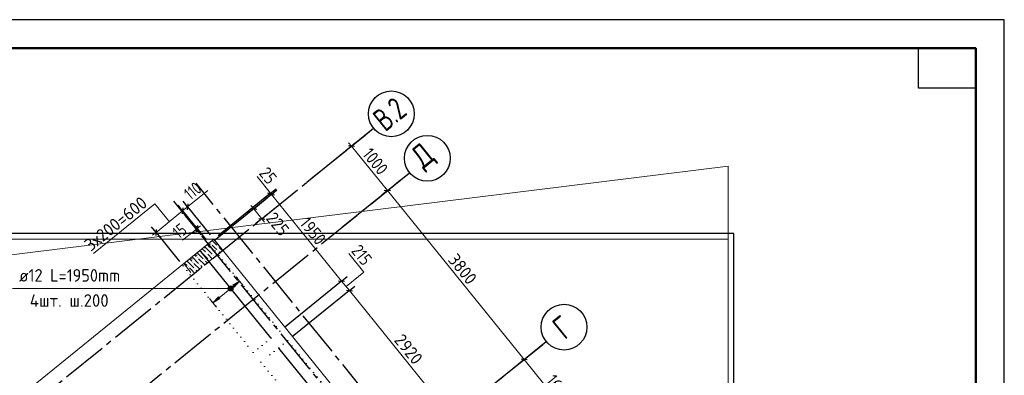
# Model space of a CAD drawing. Header units: millimetres. Extents: x 0 to 42000, y -76 to 29700.
# Tile 16 of 16: x 24779 to 42000, y 23482 to 29700. Entities that reach past the tile are written whole.
import ezdxf

# ---------------------------------------------------------------- set-up
doc = ezdxf.new("R2010")
doc.units = ezdxf.units.MM
for name, pattern in [('______2', [270, 200, -70]), ('______5', [1100, 800, -100, 100, -100]), ('______9', [100, 0, -100])]:
    doc.linetypes.add(name, pattern=pattern)
for name, color, linetype, lineweight in [('Standard', 7, 'Continuous', 25), ('ЖБ Перекрытие верхний уровень', 7, 'Continuous', 18), ('Позиционная метка номер позиции', 7, 'Continuous', 13), ('Размерная линия_ общее', 7, 'Continuous', 13)]:
    doc.layers.add(name, color=color, linetype=linetype, lineweight=lineweight)
doc.layers.add('ЖБ Пилон', color=7, linetype='______2', lineweight=13, true_color=0xa0a0a0)
doc.layers.add('Оси', color=7, linetype='______5', lineweight=13, true_color=0x656565)
doc.styles.add('ISOCPEUR', font='txt')

msp = doc.modelspace()

# ---------------------------------------------------------------- hatches: boundary and pattern name
at = {"linetype": 'Continuous', "lineweight": 13, "transparency": 33554687}
msp.add_hatch(color=7, dxfattribs=at).paths.add_polyline_path([(28529, 25024), (28625, 25127), (28504, 25055)])
msp.add_hatch(color=7, dxfattribs=at).paths.add_polyline_path([(28280, 24822), (28159, 24750), (28255, 24853)], flags=16)
at = {"layer": 'ЖБ Пилон', "linetype": 'Continuous', "lineweight": 18, "transparency": 33554687}
for points in [[(28120, 25779), (28127, 25786), (28133, 25779), (28127, 25773)], [(28120, 25699), (28127, 25706), (28133, 25699), (28127, 25693)], [(28240, 25739), (28247, 25746), (28253, 25739), (28247, 25733)], [(28240, 25659), (28247, 25666), (28253, 25659), (28247, 25653)], [(27880, 25539), (27887, 25546), (27893, 25539), (27887, 25533)], [(27960, 25619), (27967, 25626), (27973, 25619), (27967, 25613)], [(28000, 25499), (28007, 25506), (28013, 25499), (28007, 25493)], [(28040, 25619), (28047, 25626), (28053, 25619), (28047, 25613)], [(28080, 25499), (28087, 25506), (28093, 25499), (28087, 25493)], [(28160, 25579), (28167, 25586), (28173, 25579), (28167, 25573)], [(27720, 25379), (27727, 25386), (27733, 25379), (27727, 25373)], [(27800, 25459), (27807, 25466), (27813, 25459), (27807, 25453)], [(27840, 25339), (27847, 25346), (27853, 25339), (27847, 25333)], [(27920, 25419), (27927, 25426), (27933, 25419), (27927, 25413)]]:
    msp.add_hatch(color=7, dxfattribs=at).paths.add_polyline_path(points, flags=16)
at = {"layer": 'Позиционная метка номер позиции', "linetype": 'Continuous', "lineweight": 13, "transparency": 33554687}
for points in [[(28431, 24979), (28431, 25024), (28424, 25001)], [(28447, 24963), (28447, 25040), (28431, 25024)], [(28447, 24963), (28431, 25024), (28431, 24979)], [(28469, 24956), (28469, 25046), (28447, 25040)], [(28469, 24956), (28447, 25040), (28447, 24963)], [(28492, 24963), (28492, 25040), (28469, 25046)], [(28492, 24963), (28469, 25046), (28469, 24956)], [(28508, 24979), (28508, 25024), (28492, 25040)], [(28508, 24979), (28492, 25040), (28492, 24963)], [(28508, 25024), (28508, 24979), (28514, 25001)]]:
    msp.add_hatch(color=7, dxfattribs=at).paths.add_polyline_path(points)

# ---------------------------------------------------------------- linework, layer by layer
at = {"color": 7, "linetype": 'Continuous', "lineweight": 25, "transparency": 33554687}
for p, q in [((29171, 24135), (27951, 25641)), ((31144, 21699), (29314, 23959))]:
    msp.add_line(p, q, dxfattribs=at)
at = {"color": 251, "linetype": 'Continuous', "lineweight": 13, "true_color": 0x494949, "transparency": 33554687}
for p, q in [((28625, 25127), (28562, 25205)), ((28267, 24838), (28516, 25039)), ((28625, 25127), (28504, 25055)), ((28504, 25055), (28529, 25024)), ((28529, 25024), (28625, 25127)), ((28625, 25127), (28688, 25050)), ((28625, 25127), (28625, 25127)), ((28159, 24750), (28096, 24827)), ((28159, 24750), (28255, 24853)), ((28280, 24822), (28159, 24750)), ((28255, 24853), (28280, 24822)), ((28159, 24750), (28222, 24672)), ((28159, 24750), (28159, 24750))]:
    msp.add_line(p, q, dxfattribs=at)
at = {"layer": 'Standard', "color": 7, "linetype": 'Continuous', "lineweight": 35, "transparency": 33554687}
for p, q in [((41500, 27600), (41500, 20500)), ((41500, 27200), (41500, 20100))]:
    msp.add_line(p, q, dxfattribs=at)
at = {"layer": 'Standard', "color": 7, "linetype": 'Continuous', "lineweight": 50, "transparency": 33554687}
msp.add_line((41500, 27100), (41500, 23200), dxfattribs=at)
at = {"layer": 'Standard', "color": 7, "linetype": 'Continuous', "lineweight": 18, "transparency": 33554687}
for p, q in [((19370, 18732), (28173, 25860)), ((28173, 25860), (37172, 14747))]:
    msp.add_line(p, q, dxfattribs=at)
at = {"layer": 'Standard', "color": 7, "linetype": '______9', "lineweight": 13, "transparency": 33554687}
for p, q in [((28103, 25772), (27637, 25394)), ((29330, 24256), (28103, 25772)), ((27637, 25394), (28864, 23879)), ((28864, 23879), (29330, 24256)), ((29465, 24089), (28999, 23712)), ((31303, 21820), (29465, 24089)), ((28999, 23712), (30837, 21443))]:
    msp.add_line(p, q, dxfattribs=at)
at = {"layer": 'Standard', "color": 7, "linetype": 'Continuous', "lineweight": 25, "transparency": 33554687}
for points in [[(0, 0), (42000, 0), (42000, 29700), (0, 29700), (0, 0)], [(41500, 29200), (41500, 28500), (40500, 28500), (40500, 29200), (41500, 29200)]]:
    msp.add_lwpolyline(points, close=True, dxfattribs=at)
at = {"layer": 'Standard', "color": 7, "linetype": 'Continuous', "lineweight": 50, "transparency": 33554687}
msp.add_lwpolyline([(2000, 29200), (41500, 29200), (41500, 500), (2000, 500), (2000, 29200)], close=True, dxfattribs=at)
at = {"layer": 'Standard', "color": 7, "linetype": 'Continuous', "lineweight": 13, "transparency": 33554687}
for points in [[(41500, 29200), (2000, 29200), (2000, 6000), (41500, 6000), (41500, 29200)], [(5829, 9232), (37172, 9232), (37172, 27138), (4829, 23138), (5829, 9232)], [(6829, 9232), (37172, 9232), (37172, 25860), (6829, 25860), (6829, 9232)]]:
    msp.add_lwpolyline(points, dxfattribs=at)
at = {"layer": 'Standard', "color": 254, "linetype": 'Continuous', "lineweight": 25, "true_color": 0xc4c4ff, "transparency": 33554687}
msp.add_lwpolyline([(6729, 9132), (37272, 9132), (37272, 25960), (6729, 25960), (6729, 9132)], dxfattribs=at)
at = {"layer": 'ЖБ Перекрытие верхний уровень', "color": 7, "linetype": 'Continuous', "lineweight": 18, "transparency": 33554687}
for p, q in [((28173, 25860), (19370, 18732)), ((37172, 14747), (28173, 25860))]:
    msp.add_line(p, q, dxfattribs=at)
at = {"layer": 'ЖБ Пилон', "color": 253, "linetype": '______2', "lineweight": 13, "true_color": 0xa0a0a0, "transparency": 33554687}
for p, q in [((28173, 25860), (27648, 25435)), ((28330, 25666), (28173, 25860)), ((27806, 25241), (28330, 25666)), ((27648, 25435), (27806, 25241))]:
    msp.add_line(p, q, dxfattribs=at)
at = {"layer": 'ЖБ Пилон', "color": 9, "linetype": 'Continuous', "lineweight": 18, "true_color": 0xc7c7c7, "transparency": 33554687}
for p, q in [((28147, 25839), (28227, 25759)), ((27926, 25660), (27947, 25639)), ((27970, 25696), (28027, 25639)), ((28014, 25732), (28027, 25719)), ((28027, 25719), (28147, 25599)), ((28059, 25768), (28107, 25719)), ((28103, 25803), (28107, 25799)), ((28187, 25719), (28147, 25759)), ((28147, 25679), (28236, 25590)), ((28227, 25679), (28187, 25719)), ((28267, 25719), (28325, 25661)), ((27749, 25517), (27787, 25479)), ((27793, 25553), (27907, 25439)), ((27838, 25589), (27867, 25559)), ((27882, 25624), (27987, 25519)), ((28016, 25411), (27907, 25519)), ((28027, 25559), (27987, 25599)), ((28067, 25519), (28027, 25559)), ((28067, 25599), (28148, 25518)), ((28187, 25559), (28192, 25554)), ((28267, 25639), (28281, 25625)), ((27661, 25445), (27707, 25399)), ((27707, 25479), (27827, 25359)), ((27787, 25319), (27747, 25359)), ((27827, 25279), (27787, 25319)), ((27927, 25339), (27827, 25439)), ((27867, 25319), (27883, 25303)), ((27947, 25399), (27971, 25375)), ((28027, 25479), (28060, 25446))]:
    msp.add_line(p, q, dxfattribs=at)
at = {"layer": 'Оси', "color": 8, "linetype": '______5', "lineweight": -3, "transparency": 33554687}
for p, q in [((18759, 17916), (30968, 27803)), ((21510, 18857), (31598, 27025)), ((39241, 12788), (27863, 26839)), ((38852, 12473), (27474, 26524)), ((23902, 15904), (33989, 24072))]:
    msp.add_line(p, q, dxfattribs=at)
at = {"layer": 'Оси', "color": 7, "linetype": 'Continuous', "lineweight": 25, "transparency": 33554687}
for p, q in [((29803, 26859), (30968, 27803)), ((30432, 26081), (31598, 27025)), ((32823, 23128), (33989, 24072))]:
    msp.add_line(p, q, dxfattribs=at)
for centre in [(31279, 28054), (31908, 27277), (34300, 24324)]:
    msp.add_circle(centre, 400, dxfattribs=at)
at = {"layer": 'Позиционная метка номер позиции', "color": 251, "linetype": 'Continuous', "lineweight": 13, "true_color": 0x656565, "transparency": 33554687}
for p, q in [((29182, 26646), (28931, 26956)), ((27714, 26426), (28072, 26716)), ((27869, 26037), (27628, 25842))]:
    msp.add_line(p, q, dxfattribs=at)
at = {"layer": 'Позиционная метка номер позиции', "color": 7, "linetype": 'Continuous', "lineweight": 13, "transparency": 33554687}
for p, q in [((28469, 25001), (24650, 25001)), ((28424, 25001), (28424, 25001)), ((28469, 25046), (28469, 25046)), ((28514, 25001), (28514, 25001)), ((28469, 24956), (28469, 24956))]:
    msp.add_line(p, q, dxfattribs=at)
at = {"layer": 'Позиционная метка номер позиции', "color": 251, "linetype": 'Continuous', "lineweight": 13, "true_color": 0x656565, "transparency": 33554687}
for points in [[(27396, 26168), (27144, 26479), (26072, 25611)], [(30489, 25032), (30800, 25284), (30535, 25610)]]:
    msp.add_lwpolyline(points, dxfattribs=at)
at = {"layer": 'Позиционная метка номер позиции', "color": 7, "linetype": 'Continuous', "lineweight": 13, "transparency": 33554687}
msp.add_circle((28469, 25001), 45, dxfattribs=at)
at = {"layer": 'Размерная линия_ общее', "color": 253, "linetype": 'Continuous', "lineweight": -3, "true_color": 0xa0a0a0, "transparency": 33554687}
for p, q in [((30580, 27488), (30813, 27677)), ((30580, 27488), (30677, 27567)), ((30580, 27488), (30483, 27409)), ((31209, 26711), (31112, 26632)), ((31209, 26711), (31306, 26789)), ((33600, 23758), (33698, 23836)), ((33600, 23758), (33503, 23679))]:
    msp.add_line(p, q, dxfattribs=at)
at = {"layer": 'Размерная линия_ общее', "color": 7, "linetype": 'Continuous', "lineweight": 25, "transparency": 33554687}
for p, q in [((30632, 27482), (30527, 27493)), ((31262, 26705), (31156, 26716)), ((33653, 23752), (33548, 23763))]:
    msp.add_line(p, q, dxfattribs=at)
at = {"layer": 'Размерная линия_ общее', "color": 7, "linetype": 'Continuous', "lineweight": 13, "transparency": 33554687}
for p, q in [((30580, 27488), (30532, 27546)), ((31209, 26711), (30580, 27488)), ((33600, 23758), (31209, 26711)), ((34607, 22514), (33600, 23758))]:
    msp.add_line(p, q, dxfattribs=at)
at = {"layer": 'Размерная линия_ общее', "color": 251, "linetype": 'Continuous', "lineweight": 13, "true_color": 0x656565, "transparency": 33554687}
for p, q in [((29167, 26665), (29119, 26723)), ((29167, 26665), (29182, 26646)), ((29182, 26646), (30409, 25130)), ((27629, 26357), (27163, 25980)), ((27714, 26426), (27629, 26357)), ((27714, 26426), (27773, 26474)), ((28871, 26394), (28824, 26452)), ((28871, 26394), (29013, 26219)), ((29013, 26219), (29060, 26161)), ((27869, 26037), (27810, 25990)), ((27881, 26046), (27869, 26037)), ((27881, 26046), (27939, 26094)), ((27163, 25980), (27104, 25932)), ((30409, 25130), (30545, 24963)), ((30545, 24963), (32382, 22694))]:
    msp.add_line(p, q, dxfattribs=at)
at = {"layer": 'Размерная линия_ общее', "color": 251, "linetype": 'Continuous', "lineweight": -3, "true_color": 0x656565, "transparency": 33554687}
for p, q in [((29167, 26665), (29264, 26744)), ((29182, 26646), (29279, 26724)), ((27714, 26426), (27636, 26524)), ((29182, 26646), (28181, 25835)), ((29167, 26665), (28251, 25923)), ((28871, 26394), (29105, 26583)), ((29167, 26665), (29069, 26586)), ((29182, 26646), (29085, 26567)), ((27629, 26357), (27550, 26454)), ((27629, 26357), (27708, 26260)), ((27629, 26357), (28040, 25849)), ((27714, 26426), (27793, 26329)), ((27714, 26426), (28110, 25938)), ((28871, 26394), (28774, 26315)), ((28871, 26394), (28969, 26472)), ((29013, 26219), (29246, 26408)), ((27869, 26037), (27680, 26270)), ((27881, 26046), (27692, 26280)), ((29013, 26219), (28916, 26140)), ((29013, 26219), (29110, 26298)), ((27163, 25980), (27084, 26077)), ((27869, 26037), (27790, 26134)), ((27881, 26046), (27802, 26144)), ((27869, 26037), (27947, 25940)), ((27881, 26046), (27959, 25949)), ((27163, 25980), (27241, 25883)), ((27163, 25980), (27574, 25472)), ((30409, 25130), (30507, 25209)), ((30409, 25130), (29408, 24319)), ((30409, 25130), (30312, 25051)), ((30545, 24963), (30642, 25042)), ((30545, 24963), (29543, 24152)), ((30545, 24963), (30447, 24885))]:
    msp.add_line(p, q, dxfattribs=at)
at = {"layer": 'Размерная линия_ общее', "color": 251, "linetype": 'Continuous', "lineweight": 25, "true_color": 0x656565, "transparency": 33554687}
for p, q in [((29114, 26670), (29219, 26659)), ((29130, 26651), (29235, 26640)), ((27634, 26410), (27623, 26305)), ((27720, 26479), (27709, 26374)), ((28819, 26399), (28924, 26388)), ((28960, 26225), (29066, 26214)), ((27168, 26032), (27157, 25927)), ((27874, 26090), (27863, 25984)), ((27886, 26099), (27875, 25994)), ((30357, 25136), (30462, 25125)), ((30492, 24969), (30597, 24958))]:
    msp.add_line(p, q, dxfattribs=at)
at = {"layer": 'Размерная линия_ общее', "color": 253, "linetype": 'Continuous', "lineweight": -3, "true_color": 0xa0a0a0, "transparency": 33554687}
for points in [[(31209, 26711), (31222, 26721), (31222, 26721), (31442, 26900)], [(33600, 23758), (33614, 23768), (33614, 23768), (33614, 23768), (33614, 23768), (33834, 23946)]]:
    msp.add_lwpolyline(points, dxfattribs=at)

# ---------------------------------------------------------------- texts
at = {"color": 7, "linetype": 'Continuous', "lineweight": 13, "transparency": 33554687, "char_height": 220, "attachment_point": 7, "style": 'ISOCPEUR'}
for s, insert, width in [('\\W0.94;ø12 L=1950mm ', (24769, 25119), 2104.38), ('\\W0.97;4шт. ш.200 ', (24956, 24679), 1734.41)]:
    msp.add_mtext(s, dxfattribs=dict(at, insert=insert, width=width))
at = {"layer": 'Оси', "color": 7, "linetype": 'Continuous', "lineweight": 35, "transparency": 33554687, "char_height": 400, "attachment_point": 7, "rotation": 39, "style": 'ISOCPEUR'}
for s, insert, width in [('\\W0.72;В.2', (31173, 27728), 719.49), ('\\W0.82;Д', (31886, 27019), 523.53), ('\\W0.78;Г', (34309, 24091), 435.23)]:
    msp.add_mtext(s, dxfattribs=dict(at, insert=insert, width=width))
at = {"layer": 'Размерная линия_ общее', "color": 7, "linetype": 'Continuous', "lineweight": 25, "transparency": 33554687, "char_height": 220, "attachment_point": 7, "rotation": 309, "style": 'ISOCPEUR'}
for s, insert, width in [('\\W0.87;1000', (30760, 27344), 666.91), ('\\W0.93;3800', (32257, 25496), 718.09), ('\\W0.87;1600', (33970, 23381), 666.9)]:
    msp.add_mtext(s, dxfattribs=dict(at, insert=insert, width=width))
at = {"layer": 'Размерная линия_ общее', "color": 251, "linetype": 'Continuous', "lineweight": 25, "true_color": 0x656565, "transparency": 33554687, "char_height": 220, "attachment_point": 7, "style": 'ISOCPEUR'}
for s, insert, width, rotation in [('\\W0.87;25', (28952, 27010), 403.92, 309), ('\\W0.74;110', (27766, 26533), 455.16, 39), ('\\W0.97;3х200=600', (26021, 25637), 1491.42, 39), ('\\W0.91;225', (29075, 26221), 561.98, 309), ('\\W0.87;1950', (29662, 26133), 666.9, 309), ('\\W0.75;15', (27566, 25856), 346.34, 39), ('\\W0.83;215', (30566, 25652), 508.59, 309), ('\\W0.93;2920', (31315, 24091), 718.09, 309)]:
    msp.add_mtext(s, dxfattribs=dict(at, insert=insert, width=width, rotation=rotation))

doc.saveas('drawing.dxf')
